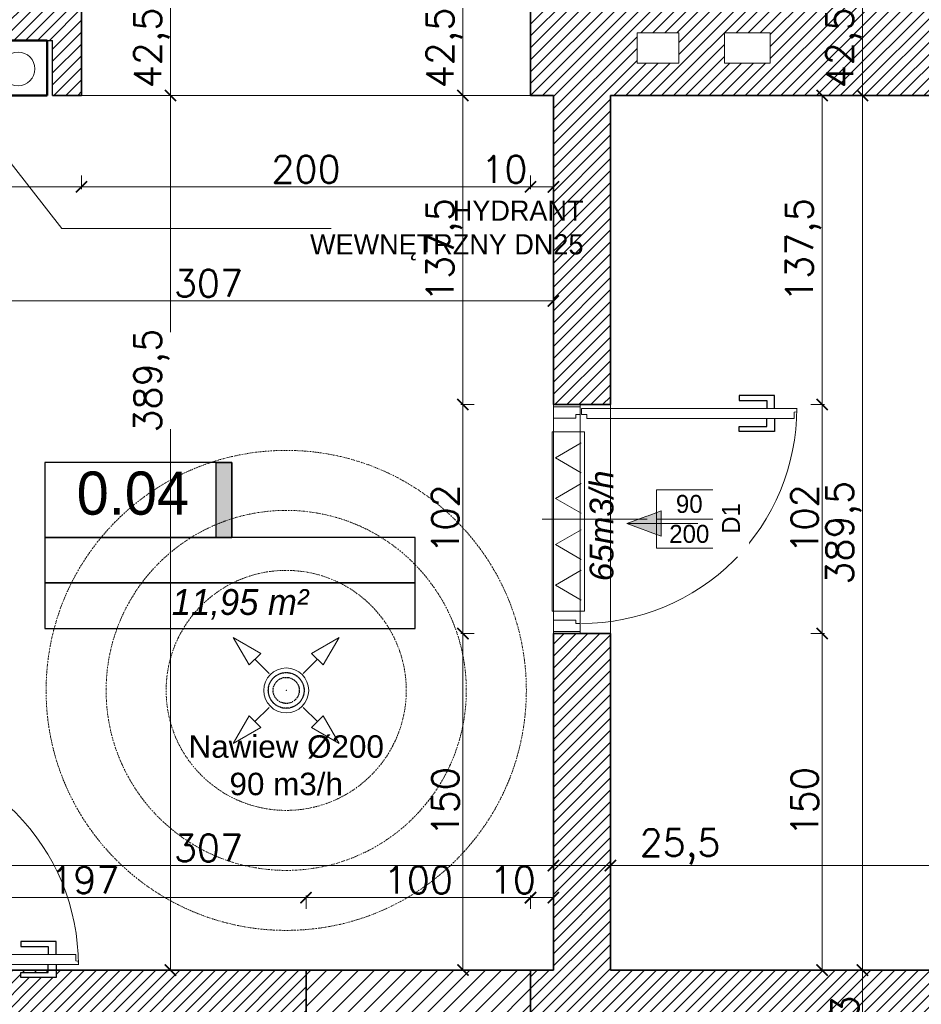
# Model space of a CAD drawing. Header units: millimetres. Extents: x -740 to 33545, y -26688 to 22494.
# Tile 161 of 256: x 11164 to 11565, y 10387 to 10826. Entities that reach past the tile are written whole.
import ezdxf
from ezdxf.lldxf.tags import DXFTag

# ---------------------------------------------------------------- set-up
doc = ezdxf.new("R2010")
doc.units = ezdxf.units.MM
doc.header["$MEASUREMENT"] = 0
for name, pattern in [('CENTERX2', [101.6, 63.5, -12.7, 12.7, -12.7]), ('DASHDOT', [1, 0.5, -0.25, 0, -0.25]), ('DIVIDE2', [0.625, 0.25, -0.125, 0, -0.125, 0, -0.125])]:
    doc.linetypes.add(name, pattern=pattern)
doc.layers.get('Defpoints').update_dxf_attribs({"color": 252})
for name, color, linetype, lineweight in [('## went', 20, 'DIVIDE2', 15), ('_IS_EKO_opis', 7, 'Continuous', 18), ('_IS_EKO_Text_Konstrukcji', 7, 'Continuous', 15), ('_IS_EKO_transfer', 5, 'Continuous', 15), ('_IS_Nawiew', 5, 'Continuous', 20), ('A_istniejące ściany', 252, 'Continuous', 35), ('A_l.przerywana', 252, 'ICAD_ISO03W100', 9), ('A_opisy', 252, 'Continuous', 15), ('A_ściany projektowane', 252, 'Continuous', 35), ('l.przekrojowa', 252, 'Continuous', 30), ('l.przerywana', 252, 'ICAD_ISO03W100', 5), ('l.wypełnien', 252, 'Continuous', 5), ('Nowe_820-G Rysunki Obrazki_Nr_pióra__1', 252, 'Continuous', 13), ('Nowe_820-G Rysunki Obrazki_Nr_pióra__23', 252, 'Continuous', 15), ('WYMIAROWA', 252, 'Continuous', 20), ('wymiarowanie', 252, 'Continuous', 9)]:
    doc.layers.add(name, color=color, linetype=linetype, lineweight=lineweight)
doc.layers.add('## went NIEWID', color=51, linetype='DASHDOT', lineweight=15, plot=False)
for name, color, linetype in [('_IS_EKO_Opis_Wentylacja', 7, 'CENTERX2'), ('stolarka', 252, 'Continuous'), ('tabelki opis', 252, 'Continuous')]:
    doc.layers.add(name, color=color, linetype=linetype)
doc.styles.add('Arial', font='arial.ttf')
doc.styles.add('styl2', font='simplex.shx')
tags = doc.linetypes.add('ICAD_ISO03W100', pattern=[30, 12, -18]).pattern_tags.tags
tags[6:7] = [DXFTag(74, 4), DXFTag(75, 0), DXFTag(340, '0'), DXFTag(46, 1.0), DXFTag(50, 0.0), DXFTag(44, 0.0), DXFTag(45, 0.0)]
tags[4:5] = [DXFTag(74, 4), DXFTag(75, 0), DXFTag(340, '0'), DXFTag(46, 1.0), DXFTag(50, 0.0), DXFTag(44, 0.0), DXFTag(45, 0.0)]
tags = doc.linetypes.add('SOLID', pattern=[10, 10, 0]).pattern_tags.tags
tags[6:7] = [DXFTag(74, 4), DXFTag(75, 0), DXFTag(340, '0'), DXFTag(46, 0.0), DXFTag(50, 0.0), DXFTag(44, 0.0), DXFTag(45, 0.0)]
tags[4:5] = [DXFTag(74, 4), DXFTag(75, 0), DXFTag(340, '0'), DXFTag(46, 0.0), DXFTag(50, 0.0), DXFTag(44, 0.0), DXFTag(45, 0.0)]
doc.dimstyles.new('Skala 1-50', dxfattribs={"dimtxt": 12, "dimasz": 5, "dimexe": 1, "dimexo": 1, "dimgap": 1.5, "dimtad": 1, "dimdec": 1, "dimrnd": 0.5, "dimtxsty": 'styl2', "dimblk": 'ARCHTICK', "dimcen": 5, "dimadec": 0, "dimazin": 0, "dimtfac": 1, "dimtdec": 1, "dimtmove": 1, "dimatfit": 3, "dimldrblk": 'ARCHTICK', "dimfxl": 0, "dimlwd": -1, "dimlwe": -1, "dimarcsym": 0})

# ---------------------------------------------------------------- blocks, each defined once
blk = doc.blocks.new('_ArchTick')
at = {"color": 0, "linetype": 'ByBlock', "const_width": 0.15}
blk.add_lwpolyline([(-0.5, -0.5), (0.5, 0.5)], dxfattribs=at)
blk = doc.blocks.new('*D1176')
at = {"layer": 'Defpoints', "color": 0}
for p in [(11401.42, 10468.65), (11426.82, 10460.12), (11426.82, 10449.07)]:
    blk.add_point(p, dxfattribs=at)
at = {"layer": 'wymiarowanie', "color": 0}
for p, q in [((11401.42, 10454.07), (11401.42, 10448.07)), ((11426.82, 10454.07), (11426.82, 10448.07)), ((11401.42, 10449.07), (11426.82, 10449.07)), ((11426.82, 10449.07), (11474.87, 10449.07))]:
    blk.add_line(p, q, dxfattribs=at)
at = {"layer": 'wymiarowanie', "color": 0, "xscale": 5, "yscale": 5, "zscale": 5, "rotation": 180}
blk.add_blockref('_ArchTick', (11401.42, 10449.07), dxfattribs=at)
at = {"layer": 'wymiarowanie', "color": 0, "xscale": 5, "yscale": 5, "zscale": 5}
blk.add_blockref('_ArchTick', (11426.82, 10449.07), dxfattribs=at)
at = {"layer": 'wymiarowanie', "color": 0, "insert": (11457.8, 10457.42), "char_height": 12, "attachment_point": 5, "style": 'styl2'}
blk.add_mtext('25,5', dxfattribs=at)
blk = doc.blocks.new('*D1177')
at = {"layer": 'Defpoints', "color": 0}
for p in [(11839.15, 10462.64), (11426.82, 10460.12), (11839.15, 10449.07)]:
    blk.add_point(p, dxfattribs=at)
at = {"layer": 'wymiarowanie', "color": 0}
for p, q in [((11426.82, 10454.07), (11426.82, 10448.07)), ((11839.15, 10454.07), (11839.15, 10448.07)), ((11426.82, 10449.07), (11839.15, 10449.07))]:
    blk.add_line(p, q, dxfattribs=at)
at = {"layer": 'wymiarowanie', "color": 0, "xscale": 5, "yscale": 5, "zscale": 5, "rotation": 180}
blk.add_blockref('_ArchTick', (11426.82, 10449.07), dxfattribs=at)
at = {"layer": 'wymiarowanie', "color": 0, "xscale": 5, "yscale": 5, "zscale": 5}
blk.add_blockref('_ArchTick', (11839.15, 10449.07), dxfattribs=at)
at = {"layer": 'wymiarowanie', "color": 0, "insert": (11632.98, 10457.42), "char_height": 12, "attachment_point": 5, "style": 'styl2'}
blk.add_mtext('412,5', dxfattribs=at)
blk = doc.blocks.new('*D1209')
at = {"layer": 'Defpoints', "color": 0}
for p in [(11528.14, 10834.32), (11527.57, 10791.99), (11539.01, 10791.99)]:
    blk.add_point(p, dxfattribs=at)
at = {"layer": 'wymiarowanie', "color": 0}
for p, q in [((11534.01, 10834.32), (11540.01, 10834.32)), ((11539.01, 10834.32), (11539.01, 10791.99)), ((11534.01, 10791.99), (11540.01, 10791.99))]:
    blk.add_line(p, q, dxfattribs=at)
at = {"layer": 'wymiarowanie', "color": 0, "xscale": 5, "yscale": 5, "zscale": 5}
for p, rotation in [((11539.01, 10834.32), 90), ((11539.01, 10791.99), 270)]:
    blk.add_blockref('_ArchTick', p, dxfattribs=dict(at, rotation=rotation))
at = {"layer": 'wymiarowanie', "color": 0, "insert": (11530.66, 10813.16), "char_height": 12, "attachment_point": 5, "rotation": 90, "style": 'styl2'}
blk.add_mtext('42,5', dxfattribs=at)
blk = doc.blocks.new('*D1210')
at = {"layer": 'Defpoints', "color": 0}
for p in [(11527.57, 10791.99), (11515.94, 10402.52), (11539.01, 10402.52)]:
    blk.add_point(p, dxfattribs=at)
at = {"layer": 'wymiarowanie', "color": 0}
for p, q in [((11534.01, 10791.99), (11540.01, 10791.99)), ((11539.01, 10791.99), (11539.01, 10402.52)), ((11534.01, 10402.52), (11540.01, 10402.52))]:
    blk.add_line(p, q, dxfattribs=at)
at = {"layer": 'wymiarowanie', "color": 0, "xscale": 5, "yscale": 5, "zscale": 5}
for p, rotation in [((11539.01, 10791.99), 90), ((11539.01, 10402.52), 270)]:
    blk.add_blockref('_ArchTick', p, dxfattribs=dict(at, rotation=rotation))
at = {"layer": 'wymiarowanie', "color": 0, "insert": (11530.66, 10597.26), "char_height": 12, "attachment_point": 5, "rotation": 90, "style": 'styl2'}
blk.add_mtext('389,5', dxfattribs=at)
blk = doc.blocks.new('*D1211')
at = {"layer": 'Defpoints', "color": 0}
for p in [(11515.94, 10402.52), (11515.83, 10359.34), (11539.01, 10359.34)]:
    blk.add_point(p, dxfattribs=at)
at = {"layer": 'wymiarowanie', "color": 0}
for p, q in [((11534.01, 10402.52), (11540.01, 10402.52)), ((11539.01, 10402.52), (11539.01, 10359.34)), ((11534.01, 10359.34), (11540.01, 10359.34))]:
    blk.add_line(p, q, dxfattribs=at)
at = {"layer": 'wymiarowanie', "color": 0, "xscale": 5, "yscale": 5, "zscale": 5}
for p, rotation in [((11539.01, 10402.52), 90), ((11539.01, 10359.34), 270)]:
    blk.add_blockref('_ArchTick', p, dxfattribs=dict(at, rotation=rotation))
at = {"layer": 'wymiarowanie', "color": 0, "insert": (11531.21, 10380.93), "char_height": 12, "attachment_point": 5, "rotation": 90, "style": 'styl2'}
blk.add_mtext('43', dxfattribs=at)
blk = doc.blocks.new('*D2195')
at = {"layer": 'Defpoints', "color": 0}
for p in [(11219.65, 10834.32), (11219.65, 10791.99), (11231, 10791.99)]:
    blk.add_point(p, dxfattribs=at)
at = {"layer": 'wymiarowanie', "color": 0}
for p, q in [((11226, 10834.32), (11232, 10834.32)), ((11231, 10834.32), (11231, 10791.99)), ((11226, 10791.99), (11232, 10791.99))]:
    blk.add_line(p, q, dxfattribs=at)
at = {"layer": 'wymiarowanie', "color": 0, "xscale": 5, "yscale": 5, "zscale": 5}
for p, rotation in [((11231, 10834.32), 90), ((11231, 10791.99), 270)]:
    blk.add_blockref('_ArchTick', p, dxfattribs=dict(at, rotation=rotation))
at = {"layer": 'wymiarowanie', "color": 0, "insert": (11222.65, 10813.16), "char_height": 12, "attachment_point": 5, "rotation": 90, "style": 'styl2'}
blk.add_mtext('42,5', dxfattribs=at)
blk = doc.blocks.new('*D2196')
at = {"layer": 'Defpoints', "color": 0}
for p in [(11219.65, 10791.99), (11218.78, 10402.52), (11231, 10402.52)]:
    blk.add_point(p, dxfattribs=at)
at = {"layer": 'wymiarowanie', "color": 0}
for p, q in [((11226, 10791.99), (11232, 10791.99)), ((11231, 10791.99), (11231, 10686.66)), ((11231, 10402.52), (11231, 10643.36)), ((11226, 10402.52), (11232, 10402.52))]:
    blk.add_line(p, q, dxfattribs=at)
at = {"layer": 'wymiarowanie', "color": 0, "xscale": 5, "yscale": 5, "zscale": 5}
for p, rotation in [((11231, 10791.99), 90), ((11231, 10402.52), 270)]:
    blk.add_blockref('_ArchTick', p, dxfattribs=dict(at, rotation=rotation))
at = {"layer": 'wymiarowanie', "color": 0, "insert": (11222.65, 10665.01), "char_height": 12, "attachment_point": 5, "rotation": 90, "style": 'styl2'}
blk.add_mtext('389,5', dxfattribs=at)
blk = doc.blocks.new('*D2205')
at = {"layer": 'Defpoints', "color": 0}
for p in [(11401.42, 10478.86), (11094.39, 10472.75), (11401.42, 10449.07)]:
    blk.add_point(p, dxfattribs=at)
at = {"layer": 'wymiarowanie', "color": 0}
for p, q in [((11094.39, 10454.07), (11094.39, 10448.07)), ((11401.42, 10454.07), (11401.42, 10448.07)), ((11094.39, 10449.07), (11401.42, 10449.07))]:
    blk.add_line(p, q, dxfattribs=at)
at = {"layer": 'wymiarowanie', "color": 0, "xscale": 5, "yscale": 5, "zscale": 5, "rotation": 180}
blk.add_blockref('_ArchTick', (11094.39, 10449.07), dxfattribs=at)
at = {"layer": 'wymiarowanie', "color": 0, "xscale": 5, "yscale": 5, "zscale": 5}
blk.add_blockref('_ArchTick', (11401.42, 10449.07), dxfattribs=at)
at = {"layer": 'wymiarowanie', "color": 0, "insert": (11247.9, 10456.87), "char_height": 12, "attachment_point": 5, "style": 'styl2'}
blk.add_mtext('307', dxfattribs=at)
blk = doc.blocks.new('*D2604')
at = {"layer": 'Defpoints', "color": 0}
for p in [(11094.39, 10791.99), (11191.45, 10791.99), (11191.45, 10751.3)]:
    blk.add_point(p, dxfattribs=at)
at = {"layer": 'wymiarowanie', "color": 0}
for p, q in [((11094.39, 10756.3), (11094.39, 10750.3)), ((11191.45, 10756.3), (11191.45, 10750.3)), ((11094.39, 10751.3), (11191.45, 10751.3))]:
    blk.add_line(p, q, dxfattribs=at)
at = {"layer": 'wymiarowanie', "color": 0, "xscale": 5, "yscale": 5, "zscale": 5, "rotation": 180}
blk.add_blockref('_ArchTick', (11094.39, 10751.3), dxfattribs=at)
at = {"layer": 'wymiarowanie', "color": 0, "xscale": 5, "yscale": 5, "zscale": 5}
blk.add_blockref('_ArchTick', (11191.45, 10751.3), dxfattribs=at)
at = {"layer": 'wymiarowanie', "color": 0, "insert": (11142.92, 10759.1), "char_height": 12, "attachment_point": 5, "style": 'styl2'}
blk.add_mtext('97', dxfattribs=at)
blk = doc.blocks.new('*D2605')
at = {"layer": 'Defpoints', "color": 0}
for p in [(11191.45, 10791.99), (11391.26, 10791.99), (11391.26, 10751.3)]:
    blk.add_point(p, dxfattribs=at)
at = {"layer": 'wymiarowanie', "color": 0}
for p, q in [((11191.45, 10756.3), (11191.45, 10750.3)), ((11391.26, 10756.3), (11391.26, 10750.3)), ((11191.45, 10751.3), (11391.26, 10751.3))]:
    blk.add_line(p, q, dxfattribs=at)
at = {"layer": 'wymiarowanie', "color": 0, "xscale": 5, "yscale": 5, "zscale": 5, "rotation": 180}
blk.add_blockref('_ArchTick', (11191.45, 10751.3), dxfattribs=at)
at = {"layer": 'wymiarowanie', "color": 0, "xscale": 5, "yscale": 5, "zscale": 5}
blk.add_blockref('_ArchTick', (11391.26, 10751.3), dxfattribs=at)
at = {"layer": 'wymiarowanie', "color": 0, "insert": (11291.35, 10759.1), "char_height": 12, "attachment_point": 5, "style": 'styl2'}
blk.add_mtext('200', dxfattribs=at)
blk = doc.blocks.new('*D2606')
at = {"layer": 'Defpoints', "color": 0}
for p in [(11391.26, 10791.99), (11401.42, 10791.99), (11401.42, 10751.3)]:
    blk.add_point(p, dxfattribs=at)
at = {"layer": 'wymiarowanie', "color": 0}
for p, q in [((11391.26, 10756.3), (11391.26, 10750.3)), ((11401.42, 10756.3), (11401.42, 10750.3)), ((11391.26, 10751.3), (11401.42, 10751.3))]:
    blk.add_line(p, q, dxfattribs=at)
at = {"layer": 'wymiarowanie', "color": 0, "xscale": 5, "yscale": 5, "zscale": 5, "rotation": 180}
blk.add_blockref('_ArchTick', (11391.26, 10751.3), dxfattribs=at)
at = {"layer": 'wymiarowanie', "color": 0, "xscale": 5, "yscale": 5, "zscale": 5}
blk.add_blockref('_ArchTick', (11401.42, 10751.3), dxfattribs=at)
at = {"layer": 'wymiarowanie', "color": 0, "insert": (11379.62, 10759.1), "char_height": 12, "attachment_point": 5, "style": 'styl2'}
blk.add_mtext('10', dxfattribs=at)
blk = doc.blocks.new('*D2607')
at = {"layer": 'Defpoints', "color": 0}
for p in [(11094.39, 10718.05), (11401.42, 10718.05), (11401.42, 10700.5)]:
    blk.add_point(p, dxfattribs=at)
at = {"layer": 'wymiarowanie', "color": 0}
for p, q in [((11094.39, 10705.5), (11094.39, 10699.5)), ((11401.42, 10705.5), (11401.42, 10699.5)), ((11094.39, 10700.5), (11401.42, 10700.5))]:
    blk.add_line(p, q, dxfattribs=at)
at = {"layer": 'wymiarowanie', "color": 0, "xscale": 5, "yscale": 5, "zscale": 5, "rotation": 180}
blk.add_blockref('_ArchTick', (11094.39, 10700.5), dxfattribs=at)
at = {"layer": 'wymiarowanie', "color": 0, "xscale": 5, "yscale": 5, "zscale": 5}
blk.add_blockref('_ArchTick', (11401.42, 10700.5), dxfattribs=at)
at = {"layer": 'wymiarowanie', "color": 0, "insert": (11247.9, 10708.3), "char_height": 12, "attachment_point": 5, "style": 'styl2'}
blk.add_mtext('307', dxfattribs=at)
blk = doc.blocks.new('*D2620')
at = {"layer": 'Defpoints', "color": 0}
for p in [(11291.35, 10434.77), (11094.39, 10421.64), (11291.35, 10402.52)]:
    blk.add_point(p, dxfattribs=at)
at = {"layer": 'wymiarowanie', "color": 0}
for p, q in [((11094.39, 10429.77), (11094.39, 10435.77)), ((11094.39, 10434.77), (11291.35, 10434.77)), ((11291.35, 10429.77), (11291.35, 10435.77))]:
    blk.add_line(p, q, dxfattribs=at)
at = {"layer": 'wymiarowanie', "color": 0, "xscale": 5, "yscale": 5, "zscale": 5, "rotation": 180}
blk.add_blockref('_ArchTick', (11094.39, 10434.77), dxfattribs=at)
at = {"layer": 'wymiarowanie', "color": 0, "xscale": 5, "yscale": 5, "zscale": 5}
blk.add_blockref('_ArchTick', (11291.35, 10434.77), dxfattribs=at)
at = {"layer": 'wymiarowanie', "color": 0, "insert": (11192.87, 10442.57), "char_height": 12, "attachment_point": 5, "style": 'styl2'}
blk.add_mtext('197', dxfattribs=at)
blk = doc.blocks.new('*D2621')
at = {"layer": 'Defpoints', "color": 0}
for p in [(11391.26, 10434.77), (11291.35, 10402.52), (11391.26, 10402.52)]:
    blk.add_point(p, dxfattribs=at)
at = {"layer": 'wymiarowanie', "color": 0}
for p, q in [((11291.35, 10429.77), (11291.35, 10435.77)), ((11291.35, 10434.77), (11391.26, 10434.77)), ((11391.26, 10429.77), (11391.26, 10435.77))]:
    blk.add_line(p, q, dxfattribs=at)
at = {"layer": 'wymiarowanie', "color": 0, "xscale": 5, "yscale": 5, "zscale": 5, "rotation": 180}
blk.add_blockref('_ArchTick', (11291.35, 10434.77), dxfattribs=at)
at = {"layer": 'wymiarowanie', "color": 0, "xscale": 5, "yscale": 5, "zscale": 5}
blk.add_blockref('_ArchTick', (11391.26, 10434.77), dxfattribs=at)
at = {"layer": 'wymiarowanie', "color": 0, "insert": (11341.31, 10442.57), "char_height": 12, "attachment_point": 5, "style": 'styl2'}
blk.add_mtext('100', dxfattribs=at)
blk = doc.blocks.new('*D2622')
at = {"layer": 'Defpoints', "color": 0}
for p in [(11401.42, 10434.77), (11391.26, 10402.52), (11401.42, 10402.52)]:
    blk.add_point(p, dxfattribs=at)
at = {"layer": 'wymiarowanie', "color": 0}
for p, q in [((11391.26, 10429.77), (11391.26, 10435.77)), ((11391.26, 10434.77), (11401.42, 10434.77)), ((11401.42, 10429.77), (11401.42, 10435.77))]:
    blk.add_line(p, q, dxfattribs=at)
at = {"layer": 'wymiarowanie', "color": 0, "xscale": 5, "yscale": 5, "zscale": 5, "rotation": 180}
blk.add_blockref('_ArchTick', (11391.26, 10434.77), dxfattribs=at)
at = {"layer": 'wymiarowanie', "color": 0, "xscale": 5, "yscale": 5, "zscale": 5}
blk.add_blockref('_ArchTick', (11401.42, 10434.77), dxfattribs=at)
at = {"layer": 'wymiarowanie', "color": 0, "insert": (11383.35, 10442.57), "char_height": 12, "attachment_point": 5, "style": 'styl2'}
blk.add_mtext('10', dxfattribs=at)
blk = doc.blocks.new('*D2799')
at = {"layer": 'Defpoints', "color": 0}
for p in [(11391.26, 10834.32), (11361.18, 10791.99), (11391.26, 10791.99)]:
    blk.add_point(p, dxfattribs=at)
at = {"layer": 'wymiarowanie', "color": 0}
for p, q in [((11366.18, 10834.32), (11360.18, 10834.32)), ((11361.18, 10834.32), (11361.18, 10791.99)), ((11366.18, 10791.99), (11360.18, 10791.99))]:
    blk.add_line(p, q, dxfattribs=at)
at = {"layer": 'wymiarowanie', "color": 0, "xscale": 5, "yscale": 5, "zscale": 5}
for p, rotation in [((11361.18, 10834.32), 90), ((11361.18, 10791.99), 270)]:
    blk.add_blockref('_ArchTick', p, dxfattribs=dict(at, rotation=rotation))
at = {"layer": 'wymiarowanie', "color": 0, "insert": (11352.83, 10813.16), "char_height": 12, "attachment_point": 5, "rotation": 90, "style": 'styl2'}
blk.add_mtext('42,5', dxfattribs=at)
blk = doc.blocks.new('*D2800')
at = {"layer": 'Defpoints', "color": 0}
for p in [(11391.26, 10791.99), (11361.18, 10654.38), (11401.42, 10654.38)]:
    blk.add_point(p, dxfattribs=at)
at = {"layer": 'wymiarowanie', "color": 0}
for p, q in [((11366.18, 10791.99), (11360.18, 10791.99)), ((11361.18, 10791.99), (11361.18, 10654.38)), ((11366.18, 10654.38), (11360.18, 10654.38))]:
    blk.add_line(p, q, dxfattribs=at)
at = {"layer": 'wymiarowanie', "color": 0, "xscale": 5, "yscale": 5, "zscale": 5}
for p, rotation in [((11361.18, 10791.99), 90), ((11361.18, 10654.38), 270)]:
    blk.add_blockref('_ArchTick', p, dxfattribs=dict(at, rotation=rotation))
at = {"layer": 'wymiarowanie', "color": 0, "insert": (11352.83, 10723.19), "char_height": 12, "attachment_point": 5, "rotation": 90, "style": 'styl2'}
blk.add_mtext('137,5', dxfattribs=at)
blk = doc.blocks.new('*D2801')
at = {"layer": 'Defpoints', "color": 0}
for p in [(11401.42, 10654.38), (11361.18, 10552.38), (11401.42, 10552.38)]:
    blk.add_point(p, dxfattribs=at)
at = {"layer": 'wymiarowanie', "color": 0}
for p, q in [((11366.18, 10654.38), (11360.18, 10654.38)), ((11361.18, 10654.38), (11361.18, 10552.38)), ((11366.18, 10552.38), (11360.18, 10552.38))]:
    blk.add_line(p, q, dxfattribs=at)
at = {"layer": 'wymiarowanie', "color": 0, "xscale": 5, "yscale": 5, "zscale": 5}
for p, rotation in [((11361.18, 10654.38), 90), ((11361.18, 10552.38), 270)]:
    blk.add_blockref('_ArchTick', p, dxfattribs=dict(at, rotation=rotation))
at = {"layer": 'wymiarowanie', "color": 0, "insert": (11353.38, 10603.38), "char_height": 12, "attachment_point": 5, "rotation": 90, "style": 'styl2'}
blk.add_mtext('102', dxfattribs=at)
blk = doc.blocks.new('*D2802')
at = {"layer": 'Defpoints', "color": 0}
for p in [(11401.42, 10552.38), (11361.18, 10402.52), (11401.42, 10402.52)]:
    blk.add_point(p, dxfattribs=at)
at = {"layer": 'wymiarowanie', "color": 0}
for p, q in [((11366.18, 10552.38), (11360.18, 10552.38)), ((11361.18, 10552.38), (11361.18, 10402.52)), ((11366.18, 10402.52), (11360.18, 10402.52))]:
    blk.add_line(p, q, dxfattribs=at)
at = {"layer": 'wymiarowanie', "color": 0, "xscale": 5, "yscale": 5, "zscale": 5}
for p, rotation in [((11361.18, 10552.38), 90), ((11361.18, 10402.52), 270)]:
    blk.add_blockref('_ArchTick', p, dxfattribs=dict(at, rotation=rotation))
at = {"layer": 'wymiarowanie', "color": 0, "insert": (11353.38, 10477.45), "char_height": 12, "attachment_point": 5, "rotation": 90, "style": 'styl2'}
blk.add_mtext('150', dxfattribs=at)
blk = doc.blocks.new('*D2803')
at = {"layer": 'Defpoints', "color": 0}
for p in [(11490.97, 10791.99), (11480.81, 10654.38), (11521.06, 10654.38)]:
    blk.add_point(p, dxfattribs=at)
at = {"layer": 'wymiarowanie', "color": 0}
for p, q in [((11516.06, 10791.99), (11522.06, 10791.99)), ((11521.06, 10791.99), (11521.06, 10654.38)), ((11516.06, 10654.38), (11522.06, 10654.38))]:
    blk.add_line(p, q, dxfattribs=at)
at = {"layer": 'wymiarowanie', "color": 0, "xscale": 5, "yscale": 5, "zscale": 5}
for p, rotation in [((11521.06, 10791.99), 90), ((11521.06, 10654.38), 270)]:
    blk.add_blockref('_ArchTick', p, dxfattribs=dict(at, rotation=rotation))
at = {"layer": 'wymiarowanie', "color": 0, "insert": (11512.71, 10723.19), "char_height": 12, "attachment_point": 5, "rotation": 90, "style": 'styl2'}
blk.add_mtext('137,5', dxfattribs=at)
blk = doc.blocks.new('*D2804')
at = {"layer": 'Defpoints', "color": 0}
for p in [(11480.81, 10654.38), (11480.81, 10552.38), (11521.06, 10552.38)]:
    blk.add_point(p, dxfattribs=at)
at = {"layer": 'wymiarowanie', "color": 0}
for p, q in [((11516.06, 10654.38), (11522.06, 10654.38)), ((11521.06, 10654.38), (11521.06, 10552.38)), ((11516.06, 10552.38), (11522.06, 10552.38))]:
    blk.add_line(p, q, dxfattribs=at)
at = {"layer": 'wymiarowanie', "color": 0, "xscale": 5, "yscale": 5, "zscale": 5}
for p, rotation in [((11521.06, 10654.38), 90), ((11521.06, 10552.38), 270)]:
    blk.add_blockref('_ArchTick', p, dxfattribs=dict(at, rotation=rotation))
at = {"layer": 'wymiarowanie', "color": 0, "insert": (11513.26, 10603.38), "char_height": 12, "attachment_point": 5, "rotation": 90, "style": 'styl2'}
blk.add_mtext('102', dxfattribs=at)
blk = doc.blocks.new('*D2805')
at = {"layer": 'Defpoints', "color": 0}
for p in [(11480.81, 10552.38), (11480.81, 10402.52), (11521.06, 10402.52)]:
    blk.add_point(p, dxfattribs=at)
at = {"layer": 'wymiarowanie', "color": 0}
for p, q in [((11516.06, 10552.38), (11522.06, 10552.38)), ((11521.06, 10552.38), (11521.06, 10402.52)), ((11516.06, 10402.52), (11522.06, 10402.52))]:
    blk.add_line(p, q, dxfattribs=at)
at = {"layer": 'wymiarowanie', "color": 0, "xscale": 5, "yscale": 5, "zscale": 5}
for p, rotation in [((11521.06, 10552.38), 90), ((11521.06, 10402.52), 270)]:
    blk.add_blockref('_ArchTick', p, dxfattribs=dict(at, rotation=rotation))
at = {"layer": 'wymiarowanie', "color": 0, "insert": (11513.26, 10477.45), "char_height": 12, "attachment_point": 5, "rotation": 90, "style": 'styl2'}
blk.add_mtext('150', dxfattribs=at)
blk = doc.blocks.new('erdrrer')
at = {"layer": '## went', "color": 5, "linetype": 'Continuous', "lineweight": 15}
for p, q in [((341343.16, 163325.05), (341331.68, 163331.67)), ((341331.68, 163331.67), (341338.31, 163320.2)), ((341331.68, 163331.67), (341338.31, 163320.2)), ((341364.32, 163325.05), (341375.8, 163331.67)), ((341375.8, 163331.67), (341369.17, 163320.2)), ((341375.8, 163331.67), (341369.17, 163320.2)), ((341338.31, 163320.2), (341343.16, 163325.05)), ((341338.31, 163320.2), (341343.16, 163325.05)), ((341346.65, 163316.7), (341340.73, 163322.62)), ((341360.83, 163316.7), (341366.75, 163322.62)), ((341369.17, 163320.2), (341364.32, 163325.05)), ((341369.17, 163320.2), (341364.32, 163325.05)), ((341346.82, 163316.53), (341346.82, 163316.53)), ((341346.65, 163302.53), (341340.73, 163296.61)), ((341346.82, 163302.7), (341346.82, 163302.7)), ((341360.66, 163302.7), (341360.66, 163302.7)), ((341360.83, 163302.53), (341366.75, 163296.61)), ((341338.31, 163299.03), (341331.68, 163287.56)), ((341343.16, 163294.18), (341338.31, 163299.03)), ((341343.16, 163294.18), (341338.31, 163299.03)), ((341364.32, 163294.18), (341369.17, 163299.03)), ((341364.32, 163294.18), (341369.17, 163299.03)), ((341369.17, 163299.03), (341375.8, 163287.56)), ((341331.68, 163287.56), (341343.16, 163294.18)), ((341331.68, 163287.56), (341343.16, 163294.18)), ((341375.8, 163287.56), (341364.32, 163294.18)), ((341375.8, 163287.56), (341364.32, 163294.18))]:
    blk.add_line(p, q, dxfattribs=at)
at = {"layer": '## went', "color": 5, "linetype": 'Continuous', "const_width": 0.0165}
for points in [[(341331.68, 163331.67), (341338.31, 163320.2), (341343.16, 163325.05)], [(341375.8, 163331.67), (341369.17, 163320.2), (341364.32, 163325.05)], [(341331.68, 163287.56), (341343.16, 163294.18), (341338.31, 163299.03)], [(341375.8, 163287.56), (341364.32, 163294.18), (341369.17, 163299.03)]]:
    blk.add_lwpolyline(points, close=True, dxfattribs=at)
at = {"layer": '## went', "color": 5, "lineweight": 30}
for radius in [7.45, 5.44]:
    blk.add_circle((341353.74, 163309.62), radius, dxfattribs=at)
at = {"layer": '## went', "color": 5, "lineweight": 15}
blk.add_point((341353.74, 163309.62), dxfattribs=at)
blk.add_point((341353.74, 163309.62), dxfattribs=at)
at = {"layer": '## went NIEWID'}
for radius in [100, 75, 50]:
    blk.add_circle((341353.74, 163309.62), radius, dxfattribs=at)

msp = doc.modelspace()

# ---------------------------------------------------------------- hatches: boundary and pattern name
at = {"layer": 'l.wypełnien'}
h = msp.add_hatch(dxfattribs=at)
h.set_pattern_fill('ANSI31', color=256, scale=30, style=0)
h.paths.add_polyline_path([(11009.41, 10808.08), (11009.41, 10791.99), (11103.57, 10791.99), (11103.57, 10816.54), (11178.57, 10816.54), (11178.57, 10791.99), (11191.45, 10791.99), (11191.45, 10834.32), (11169.43, 10834.32), (11169.43, 11134.32), (11169.43, 11331.32), (11249.87, 11331.32), (11249.87, 11346.56), (11249.87, 11358.41), (11249.87, 11374.5), (11169.43, 11374.5), (11126.25, 11374.5), (11126.25, 11134.32), (11126.25, 10834.32), (11009.41, 10834.32), (11009.41, 10819.93)])
h.paths.add_polyline_path([(11404.81, 11374.5), (11404.81, 11331.32), (11602.93, 11331.32), (11602.93, 11374.5)])
h.paths.add_polyline_path([(10316.23, 10791.99), (10406.43, 10791.99), (10425.43, 10791.99), (10444.43, 10791.99), (10463.43, 10791.99), (10488.71, 10791.99), (10488.71, 10808.08), (10488.71, 10819.93), (10488.71, 10834.32), (10316.23, 10834.32)])
h.paths.add_polyline_path([(10717.86, 10791.99), (10854.47, 10791.99), (10854.47, 10834.32), (10717.86, 10834.32)])
h.paths.add_polyline_path([(10643.65, 10834.32), (10643.65, 10819.93), (10643.65, 10808.08), (10643.65, 10791.99), (10717.86, 10791.99), (10717.86, 10834.32)])
h.paths.add_polyline_path([(11757.87, 11374.5), (11757.87, 11331.32), (11799.42, 11331.32), (11799.42, 11374.5)])
h.paths.add_polyline_path([(10280.43, 10834.32), (10280.43, 10791.99), (10316.23, 10791.99), (10316.23, 10834.32)])
h = msp.add_hatch(dxfattribs=at)
h.set_pattern_fill('ANSI31', color=256, scale=30, style=0)
h.paths.add_polyline_path([(11391.26, 10402.52), (11391.26, 10359.34), (11839.15, 10359.34), (11839.15, 9782.76), (11774.02, 9782.76), (11774.02, 9765.83), (11774.02, 9754.82), (11774.02, 9739.58), (11839.15, 9739.58), (11882.33, 9739.58), (11882.33, 10522.75), (11866.24, 10522.75), (11854.39, 10522.75), (11839.15, 10522.75), (11839.15, 10402.52), (11426.82, 10402.52), (11426.82, 10552.38), (11401.42, 10552.38), (11401.42, 10402.52)])
h.paths.add_polyline_path([(11391.26, 10834.32), (11391.26, 10791.99), (11401.42, 10791.99), (11401.42, 10654.38), (11426.82, 10654.38), (11426.82, 10791.99), (11839.15, 10791.99), (11839.15, 10677.69), (11854.39, 10677.69), (11866.24, 10677.69), (11882.33, 10677.69), (11882.33, 11331.32), (11882.33, 11374.5), (11799.42, 11374.5), (11799.42, 11331.32), (11839.15, 11331.32), (11839.15, 10994.32), (11839.15, 10834.32), (11699.45, 10834.32), (11685.18, 10834.32), (11640.68, 10834.32), (11401.42, 10834.32)])
h.paths.add_polyline_path([(11477.62, 10806.38), (11477.62, 10819.93), (11497.94, 10819.93), (11497.94, 10806.38)], flags=16)
h.paths.add_polyline_path([(11438.67, 10819.93), (11438.67, 10806.38), (11457.3, 10806.38), (11457.3, 10819.93)], flags=16)
h.paths.add_polyline_path([(11429.29, 9739.58), (11429.29, 9782.76), (11384.13, 9782.76), (11384.13, 9739.58)])
h.paths.add_polyline_path([(11624.02, 9739.58), (11624.02, 9782.76), (11579.29, 9782.76), (11579.29, 9739.58)])
h = msp.add_hatch(dxfattribs=at)
h.set_pattern_fill('ANSI31', color=256, scale=30, style=0)
h.paths.add_polyline_path([(10913.66, 10402.52), (10997.39, 10402.52), (11117.42, 10402.52), (11176.61, 10402.52), (11176.61, 10401.46), (11164.43, 10401.46), (11164.43, 10399.14), (11180.1, 10399.14), (11180.1, 10402.52), (11291.35, 10402.52), (11291.35, 10359.34), (11212.91, 10359.34), (11212.91, 10281.34), (11174.51, 10281.34), (11174.51, 10359.34), (11117.42, 10359.34), (10913.66, 10359.34)])
h.paths.add_polyline_path([(11186.51, 10326.34), (11186.51, 10347.34), (11200.91, 10347.34), (11200.91, 10326.34)], flags=16)
h.paths.add_polyline_path([(11186.51, 10326.34), (11186.51, 10347.34), (11200.91, 10347.34), (11200.91, 10326.34)], flags=0)
h.paths.add_polyline_path([(11186.51, 10293.34), (11186.51, 10314.34), (11200.91, 10314.34), (11200.91, 10293.34)], flags=16)
h.paths.add_polyline_path([(11186.51, 10293.34), (11186.51, 10314.34), (11200.91, 10314.34), (11200.91, 10293.34)], flags=0)
h.paths.add_polyline_path([(11234.13, 9739.58), (11234.13, 9782.76), (11199.91, 9782.76), (11199.91, 9812.76), (11174.51, 9812.76), (11174.51, 9782.76), (11128.02, 9782.76), (11128.02, 9739.58)])
h.paths.add_polyline_path([(10477.77, 9782.76), (10504.8, 9782.76), (10504.8, 9762.76), (10529.35, 9762.99), (10529.35, 9782.76), (10587.7, 9782.76), (10587.7, 9739.58), (10477.77, 9739.58)])
h.paths.add_polyline_path([(10783.28, 9739.58), (10783.28, 9782.76), (10737.7, 9782.76), (10737.7, 9739.58)])
h.paths.add_polyline_path([(10978.02, 9739.58), (10978.02, 9782.76), (10933.28, 9782.76), (10933.28, 9739.58)])
h.paths.add_polyline_path([(10769.66, 10359.34), (10771.66, 10359.34), (10771.66, 10402.52), (10736.26, 10402.52), (10736.26, 10359.34)])
h.paths.add_polyline_path([(10457.77, 9739.58), (10457.77, 9782.76), (10477.77, 9782.76), (10477.77, 9739.58), (10470.93, 9739.58)])
h.paths.add_polyline_path([(10771.66, 10359.34), (10771.66, 10402.52), (10791.66, 10402.52), (10791.66, 10359.34)])
h.paths.add_polyline_path([(10913.66, 10359.34), (10913.66, 10402.52), (10893.66, 10402.52), (10893.66, 10359.34)])
h.paths.add_polyline_path([(10504.8, 9762.76), (10504.8, 9782.76), (10529.35, 9782.76), (10529.35, 9762.99)])
h = msp.add_hatch(dxfattribs=at)
h.set_pattern_fill('ANSI31', color=256, scale=40, style=0)
h.paths.add_polyline_path([(11291.35, 10402.52), (11291.35, 10359.34), (11391.26, 10359.34), (11391.26, 10402.52)])
at = {"layer": 'tabelki opis'}
msp.add_hatch(color=256, dxfattribs=at).paths.add_polyline_path([(11258.28, 10595.21), (11258.28, 10628.48), (11251.32, 10628.48), (11251.32, 10595.21)])

# ---------------------------------------------------------------- linework, layer by layer
at = {"color": 252, "lineweight": 9}
for points in [[(11411.44, 10648.33), (11411.44, 10649.85), (11413.42, 10649.85), (11413.42, 10653.38), (11401.42, 10653.38), (11401.42, 10648.33), (11411.44, 10648.33)], [(11411.44, 10558.38), (11411.44, 10556.87), (11413.42, 10556.87), (11413.42, 10553.33), (11401.42, 10553.33), (11401.42, 10558.38), (11411.44, 10558.38)]]:
    msp.add_lwpolyline(points, dxfattribs=at)
at = {"layer": '_IS_EKO_transfer', "color": 5, "lineweight": 15, "ltscale": 5}
for p, q in [((11413.86, 10637.26), (11402.34, 10630.6)), ((11413.86, 10623.95), (11402.34, 10630.6)), ((11413.86, 10619.22), (11402.34, 10612.57)), ((11413.86, 10605.92), (11402.34, 10612.57)), ((11413.86, 10598.62), (11402.34, 10591.97)), ((11413.86, 10585.32), (11402.34, 10591.97)), ((11413.86, 10580.59), (11402.34, 10573.94)), ((11413.86, 10567.29), (11402.34, 10573.94))]:
    msp.add_line(p, q, dxfattribs=at)
msp.add_lwpolyline([(11415.3, 10562.27), (11415.3, 10642.27), (11400.9, 10642.27), (11400.9, 10562.27)], close=True, dxfattribs=at)
at = {"layer": '_IS_Nawiew'}
for radius in [10, 8]:
    msp.add_circle((11282.53, 10527.05), radius, dxfattribs=at)
at = {"layer": 'A_istniejące ściany', "ltscale": 1000}
msp.add_line((11233.26, 10402.52), (11291.35, 10402.52), dxfattribs=at)
msp.add_line((11233.26, 10402.52), (11291.35, 10402.52), dxfattribs=at)
at = {"layer": 'A_istniejące ściany'}
msp.add_line((11291.35, 10402.52), (11291.35, 10359.34), dxfattribs=at)
for points in [[(11191.45, 10791.99), (11191.45, 10834.32)], [(11391.26, 10791.99), (11391.26, 10834.32)], [(11178.57, 10791.99), (11191.45, 10791.99)], [(11401.42, 10791.99), (11401.42, 10654.38)], [(11426.82, 10791.99), (11839.15, 10791.99)], [(11426.82, 10654.38), (11426.82, 10791.99)], [(11426.82, 10791.99), (11509.79, 10791.99)], [(11401.42, 10654.38), (11426.82, 10654.38)], [(11426.82, 10552.38), (11401.42, 10552.38)], [(11401.42, 10552.38), (11401.42, 10402.52)], [(11401.42, 10552.38), (11426.82, 10552.38)], [(11426.82, 10402.52), (11426.82, 10552.38)], [(11291.35, 10402.52), (11117.42, 10402.52)], [(11401.42, 10402.52), (11391.26, 10402.52)], [(11391.26, 10402.52), (11391.26, 10359.34)], [(11839.15, 10402.52), (11426.82, 10402.52)]]:
    msp.add_lwpolyline(points, dxfattribs=at)
at = {"layer": 'A_istniejące ściany', "ltscale": 15}
msp.add_lwpolyline([(11391.26, 10791.99), (11401.42, 10791.99)], dxfattribs=at)
at = {"layer": 'A_istniejące ściany'}
msp.add_lwpolyline([(11291.35, 10402.52), (11291.35, 10402.52), (11291.35, 10402.52), (11291.35, 10402.52)], close=True, dxfattribs=at)
at = {"layer": 'A_l.przerywana', "ltscale": 0.3}
for points in [[(11413.42, 10552.38), (11401.42, 10552.38), (11401.42, 10654.38), (11413.42, 10654.38)], [(11401.42, 10654.38), (11426.82, 10654.38), (11426.82, 10552.38), (11401.42, 10552.38)]]:
    msp.add_lwpolyline(points, close=True, dxfattribs=at)
at = {"layer": 'A_opisy'}
for p, q in [((11136.41, 10791.99), (11182.6, 10732.79)), ((11182.6, 10732.79), (11302.6, 10732.79)), ((11451.42, 10603.38), (11396.42, 10603.38))]:
    msp.add_line(p, q, dxfattribs=at)
at = {"layer": 'A_ściany projektowane'}
msp.add_lwpolyline([(11291.35, 10402.52), (11391.26, 10402.52), (11391.26, 10359.34), (11291.35, 10359.34)], close=True, dxfattribs=at)
at = {"layer": 'l.przekrojowa'}
for p in [(11103.57, 10816.54), (11178.57, 10791.99)]:
    msp.add_line(p, (11178.57, 10816.54), dxfattribs=at)
at = {"layer": 'l.przerywana', "ltscale": 0.3}
msp.add_lwpolyline([(11191.45, 10834.32), (11391.26, 10834.32), (11391.26, 10791.99), (11191.45, 10791.99)], close=True, dxfattribs=at)
at = {"layer": 'Nowe_820-G Rysunki Obrazki_Nr_pióra__1', "linetype": 'Continuous', "lineweight": 13}
msp.add_lwpolyline([(11265.95, 10402.52), (11291.35, 10402.52)], dxfattribs=at)
at = {"layer": 'Nowe_820-G Rysunki Obrazki_Nr_pióra__23', "linetype": 'Continuous', "lineweight": 15}
for points in [[(11438.67, 10819.93), (11457.3, 10819.93)], [(11438.67, 10806.38), (11438.67, 10819.93)], [(11457.3, 10819.93), (11457.3, 10806.38)], [(11477.62, 10819.93), (11497.94, 10819.93)], [(11477.62, 10806.38), (11477.62, 10819.93)], [(11497.94, 10819.93), (11497.94, 10806.38)], [(11457.3, 10806.38), (11438.67, 10806.38)], [(11497.94, 10806.38), (11477.62, 10806.38)]]:
    msp.add_lwpolyline(points, dxfattribs=at)
at = {"layer": 'stolarka'}
for points in [[(11499.85, 10652.63), (11499.85, 10658.43), (11484.18, 10658.43), (11484.18, 10656.11), (11496.37, 10656.11), (11496.37, 10652.63)], [(11499.85, 10648.11), (11499.85, 10642.31), (11484.18, 10642.31), (11484.18, 10644.63), (11496.37, 10644.63), (11496.37, 10648.11)], [(11180.1, 10409.46), (11180.1, 10415.27), (11164.43, 10415.27), (11164.43, 10412.94), (11176.61, 10412.94), (11176.61, 10409.46)], [(11180.1, 10404.94), (11180.1, 10399.14), (11164.43, 10399.14), (11164.43, 10401.46), (11176.61, 10401.46), (11176.61, 10404.94)]]:
    msp.add_lwpolyline(points, dxfattribs=at)
at = {"layer": 'stolarka', "lineweight": 9}
for points in [[(11411.44, 10648.33), (11411.44, 10649.85), (11413.42, 10649.85), (11413.42, 10653.38), (11401.42, 10653.38), (11401.42, 10648.33), (11411.44, 10648.33)], [(11413.99, 10649.85), (11413.99, 10652.63), (11509.76, 10652.63), (11509.75, 10651.13), (11508.6, 10650.95), (11508.6, 10648.11), (11416.29, 10648.11), (11416.29, 10649.85), (11413.99, 10649.85)], [(11411.44, 10558.38), (11411.44, 10556.87), (11413.42, 10556.87), (11413.42, 10553.33), (11401.42, 10553.33), (11401.42, 10558.38), (11411.44, 10558.38)], [(11094.24, 10407.72), (11094.24, 10404.94), (11190.01, 10404.94), (11190, 10406.44), (11188.85, 10406.62), (11188.85, 10409.46), (11096.54, 10409.46), (11096.54, 10407.72), (11094.24, 10407.72)]]:
    msp.add_lwpolyline(points, dxfattribs=at)
at = {"layer": 'stolarka', "linetype": 'ICAD_ISO03W100', "lineweight": 13, "ltscale": 0.3}
for centre, start, end in [((11413.99, 10652.63), 270.0003, 0.0531), ((11094.24, 10404.94), 359.9469, 89.9997)]:
    msp.add_arc(centre, 95.77, start, end, dxfattribs=at)
at = {"layer": 'tabelki opis'}
for points in [[(11258.28, 10628.48), (11175.12, 10628.48), (11175.12, 10595.21), (11258.28, 10595.21), (11258.28, 10628.48)], [(11175.12, 10574.94), (11339.86, 10574.94), (11339.86, 10595.21), (11175.12, 10595.21), (11175.12, 10574.94)], [(11175.12, 10554.66), (11339.86, 10554.66), (11339.86, 10574.94), (11175.12, 10574.94), (11175.12, 10554.66)]]:
    msp.add_lwpolyline(points, dxfattribs=at)
msp.add_lwpolyline([(11258.28, 10595.21), (11251.32, 10595.21), (11251.32, 10628.48), (11258.28, 10628.48)], close=True, dxfattribs=at)
at = {"layer": 'WYMIAROWA', "lineweight": 50}
for p, q in [((11176.07, 10816.49), (11106.07, 10816.49)), ((11176.07, 10791.99), (11176.07, 10816.49)), ((11176.07, 10791.99), (11106.07, 10791.99))]:
    msp.add_line(p, q, dxfattribs=at)
at = {"layer": 'WYMIAROWA'}
msp.add_circle((11163.17, 10803.83), 7.5, dxfattribs=at)

# ---------------------------------------------------------------- block references
at = {"layer": '_IS_Nawiew', "xscale": 1.0688, "yscale": 1.0688, "zscale": 1.0688}
msp.add_blockref('erdrrer', (-353556.35, -164018.26), dxfattribs=at)

# ---------------------------------------------------------------- texts
at = {"layer": '_IS_EKO_Opis_Wentylacja', "insert": (11282.53, 10493.65), "char_height": 10, "width": 108.1234, "attachment_point": 5, "style": 'Arial'}
msp.add_mtext('Nawiew %%C200\\P90 m3/h', dxfattribs=at)
at = {"layer": '_IS_EKO_Text_Konstrukcji', "linetype": 'SOLID', "lineweight": 15, "insert": (11417.57, 10600.33), "char_height": 10.584, "attachment_point": 2, "rotation": 90}
msp.add_mtext('\\fArial|b0|i1|c238|p34;65m3/h', dxfattribs=at)
at = {"layer": 'tabelki opis', "attachment_point": 1}
for s, insert, char_height, width in [('\\pi42.59584;{\\fCentury Gothic|b0|i1|c238|p34;WIATROŁAP}', (10865.19, 10747.62), 10.24, 164.736), ('{\\fCentury Gothic|b0|i0|c238|p34;0.04}', (11189.27, 10624.52), 19.2, 56.7), ('{\\fCentury Gothic|b0|i1|c238|p34;11,95 m²}', (11231.59, 10572.17), 11.52, 68.7387), ('\\pi47.56736;{\\fCentury Gothic|b0|i1|c238|p34;KORYTARZ}', (10802.49, 10471.67), 10.24, 164.736)]:
    msp.add_mtext(s, dxfattribs=dict(at, insert=insert, char_height=char_height, width=width))
at = {"layer": 'wymiarowanie', "insert": (11414.84, 10745.22), "char_height": 9, "width": 232.4726, "attachment_point": 3}
msp.add_mtext('{\\fCentury Gothic|b0|i0|c238|p0;HYDRANT }\\P{\\fCentury Gothic|b0|i0|c238|p0;WEWNĘTRZNY DN25} ', dxfattribs=at)

# ---------------------------------------------------------------- dimensions: what is measured, and where the dimension line sits
at = {"layer": 'wymiarowanie'}
for base, p1, p2, picture, middle in [((11231, 10791.99), (11219.65, 10834.32), (11219.65, 10791.99), '*D2195', (11222.65, 10813.16)), ((11361.18, 10791.99), (11391.26, 10834.32), (11391.26, 10791.99), '*D2799', (11352.83, 10813.16)), ((11539.01, 10791.99), (11528.14, 10834.32), (11527.57, 10791.99), '*D1209', (11530.66, 10813.16)), ((11361.18, 10654.38), (11391.26, 10791.99), (11401.42, 10654.38), '*D2800', (11352.83, 10723.19)), ((11521.06, 10654.38), (11490.97, 10791.99), (11480.81, 10654.38), '*D2803', (11512.71, 10723.19)), ((11539.01, 10402.52), (11527.57, 10791.99), (11515.94, 10402.52), '*D1210', (11530.66, 10597.26)), ((11361.18, 10552.38), (11401.42, 10654.38), (11401.42, 10552.38), '*D2801', (11353.38, 10603.38)), ((11361.18, 10402.52), (11401.42, 10552.38), (11401.42, 10402.52), '*D2802', (11353.38, 10477.45)), ((11521.06, 10402.52), (11480.81, 10552.38), (11480.81, 10402.52), '*D2805', (11513.26, 10477.45)), ((11539.01, 10359.34), (11515.94, 10402.52), (11515.83, 10359.34), '*D1211', (11531.21, 10380.93))]:
    dim = msp.add_linear_dim(base=base, p1=p1, p2=p2, angle=90, dimstyle='Skala 1-50', dxfattribs=at)
    dim.commit()
    dim.dimension.update_dxf_attribs({"geometry": picture, "text_midpoint": middle})
for base, p1, p2, picture, middle in [((11191.45, 10751.3), (11094.39, 10791.99), (11191.45, 10791.99), '*D2604', (11142.92, 10759.1)), ((11391.26, 10751.3), (11191.45, 10791.99), (11391.26, 10791.99), '*D2605', (11291.35, 10759.1)), ((11401.42, 10700.5), (11094.39, 10718.05), (11401.42, 10718.05), '*D2607', (11247.9, 10708.3)), ((11401.42, 10449.07), (11094.39, 10472.75), (11401.42, 10478.86), '*D2205', (11247.9, 10456.87)), ((11839.15, 10449.07), (11426.82, 10460.12), (11839.15, 10462.64), '*D1177', (11632.98, 10457.42)), ((11291.35, 10434.77), (11094.39, 10421.64), (11291.35, 10402.52), '*D2620', (11192.87, 10442.57)), ((11391.26, 10434.77), (11291.35, 10402.52), (11391.26, 10402.52), '*D2621', (11341.31, 10442.57))]:
    dim = msp.add_linear_dim(base=base, p1=p1, p2=p2, dimstyle='Skala 1-50', dxfattribs=at)
    dim.commit()
    dim.dimension.update_dxf_attribs({"geometry": picture, "text_midpoint": middle})
dim = msp.add_linear_dim(base=(11231, 10402.52), p1=(11219.65, 10791.99), p2=(11218.78, 10402.52), angle=90, dimstyle='Skala 1-50', dxfattribs=at)
dim.commit()
dim.dimension.update_dxf_attribs({"geometry": '*D2196', "text_midpoint": (11231, 10665.01), "dimtype": 160})
for base, p1, p2, picture, middle in [((11401.42, 10751.3), (11391.26, 10791.99), (11401.42, 10791.99), '*D2606', (11379.62, 10751.3)), ((11426.82, 10449.07), (11401.42, 10468.65), (11426.82, 10460.12), '*D1176', (11457.8, 10449.07)), ((11401.42, 10434.77), (11391.26, 10402.52), (11401.42, 10402.52), '*D2622', (11383.35, 10434.77))]:
    dim = msp.add_linear_dim(base=base, p1=p1, p2=p2, dimstyle='Skala 1-50', dxfattribs=at)
    dim.commit()
    dim.dimension.update_dxf_attribs({"geometry": picture, "text_midpoint": middle, "dimtype": 160})

# ---------------------------------------------------------------- next in the draw order: texts
at = {"layer": 'A_opisy', "ltscale": 0.3, "insert": (11460.32, 10603.38), "char_height": 8, "width": 26, "attachment_point": 5, "bg_fill": 2}
msp.add_mtext('\\pi3.19200;{\\fCentury Gothic|b0|i0|c238|p0;90}\\P{\\fCentury Gothic|b0|i0|c238|p0;200}', dxfattribs=at)

# ---------------------------------------------------------------- next in the draw order: hatches: boundary and pattern name
at = {"layer": '_IS_EKO_opis'}
for points in [[(11449.38, 10601.31), (11449.38, 10606.95), (11434.07, 10601.31)], [(11449.38, 10595.68), (11449.38, 10601.31), (11434.07, 10601.31)]]:
    msp.add_hatch(color=256, dxfattribs=at).paths.add_polyline_path(points)

# ---------------------------------------------------------------- next in the draw order: linework, layer by layer
for p, q in [((11434.07, 10601.31), (11449.38, 10606.95)), ((11449.38, 10606.95), (11449.38, 10601.31)), ((11465.67, 10601.31), (11434.07, 10601.31)), ((11434.07, 10601.31), (11449.38, 10595.68)), ((11449.38, 10595.68), (11449.38, 10601.31))]:
    msp.add_line(p, q, dxfattribs=at)
at = {"layer": 'A_opisy', "ltscale": 0.3}
for points in [[(11447.32, 10616.38), (11473.32, 10616.38), (11473.32, 10603.38), (11447.32, 10603.38)], [(11447.32, 10603.38), (11473.32, 10603.38), (11473.32, 10590.38), (11447.32, 10590.38)]]:
    msp.add_lwpolyline(points, close=True, dxfattribs=at)
at = {"layer": 'A_opisy', "lineweight": 30, "ltscale": 0.3}
msp.add_lwpolyline([(11473.32, 10590.38), (11473.32, 10616.38), (11486.32, 10616.38), (11486.32, 10590.38)], close=True, dxfattribs=at)

# ---------------------------------------------------------------- next in the draw order: texts
at = {"layer": 'A_opisy', "ltscale": 0.3, "insert": (11480.44, 10603.64), "char_height": 8, "width": 26, "attachment_point": 5, "rotation": 90, "bg_fill": 2}
msp.add_mtext('{\\fCentury Gothic|b0|i0|c238|p0;D1}', dxfattribs=at)

# ---------------------------------------------------------------- next in the draw order: dimensions: what is measured, and where the dimension line sits
at = {"layer": 'wymiarowanie'}
dim = msp.add_linear_dim(base=(11521.06, 10552.38), p1=(11480.81, 10654.38), p2=(11480.81, 10552.38), angle=90, dimstyle='Skala 1-50', dxfattribs=at)
dim.commit()
dim.dimension.update_dxf_attribs({"geometry": '*D2804', "text_midpoint": (11513.26, 10603.38)})

doc.saveas('drawing.dxf')
